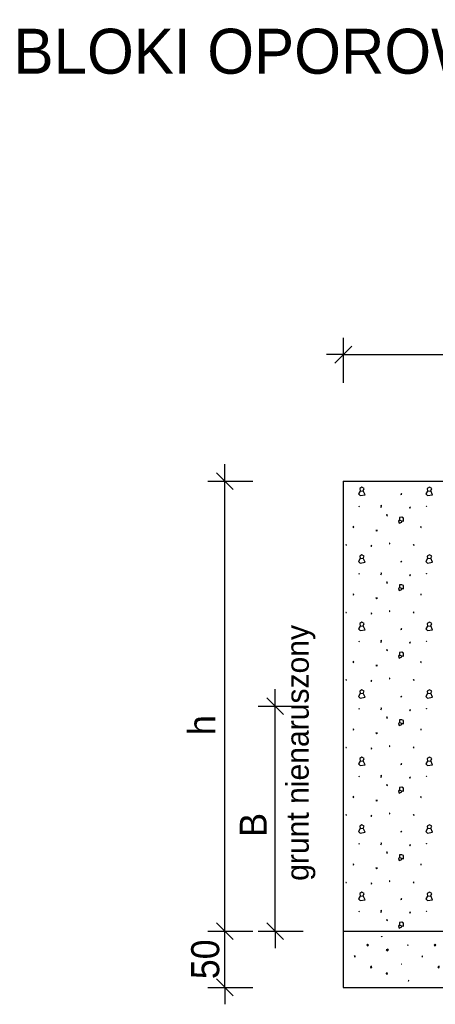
# Model space of a CAD drawing. Extents: x -34599 to 125690, y -105249 to 21518.
# Tile 12 of 64: x 58625 to 59550, y -38673 to -36485. Entities that reach past the tile are written whole.
import ezdxf
from ezdxf.enums import TextEntityAlignment as Align

# ---------------------------------------------------------------- set-up
doc = ezdxf.new("R2010")
doc.units = 0
doc.header["$MEASUREMENT"] = 0
doc.layers.add('15', color=7, linetype='CONTINUOUS')
doc.layers.add('_S_EKO_teren', color=251, linetype='CONTINUOUS', lineweight=15)
doc.styles.get("Standard").update_dxf_attribs({"font": '-125'})

# ---------------------------------------------------------------- blocks, each defined once
blk = doc.blocks.new('*X262')
at = {"layer": '15', "color": 8, "linetype": 'Continuous'}
for p, q in [((335.876255, 183.232919), (335.861135, 183.206999)), ((335.861135, 183.206999), (335.876255, 183.192719)), ((335.893355, 183.266039), (335.874575, 183.254999)), ((335.874575, 183.254999), (335.876255, 183.232919)), ((335.876255, 183.232919), (335.904635, 183.235259)), ((335.876255, 183.192719), (335.921195, 183.199799)), ((335.914115, 183.254159), (335.893355, 183.266039)), ((335.904635, 183.235259), (335.914115, 183.254159)), ((335.921195, 183.199799), (335.904635, 183.235259)), ((336.245135, 183.210659), (336.238655, 183.202559)), ((336.238655, 183.202559), (336.248375, 183.205799)), ((336.248375, 183.205799), (336.245135, 183.210659)), ((336.476255, 183.232919), (336.461135, 183.206999)), ((336.461135, 183.206999), (336.476255, 183.192719)), ((336.493355, 183.266039), (336.474575, 183.254999)), ((336.474575, 183.254999), (336.476255, 183.232919)), ((336.476255, 183.232919), (336.504635, 183.235259)), ((336.476255, 183.192719), (336.521195, 183.199799)), ((336.514115, 183.254159), (336.493355, 183.266039)), ((336.504635, 183.235259), (336.514115, 183.254159)), ((336.521195, 183.199799), (336.504635, 183.235259)), ((336.064535, 183.105959), (336.061295, 183.087599)), ((336.067715, 183.099479), (336.064535, 183.105959)), ((335.866775, 183.099059), (335.865155, 183.094199)), ((335.870015, 183.092579), (335.866775, 183.099059)), ((336.061295, 183.087599), (336.067715, 183.099479)), ((336.113975, 183.025199), (336.112355, 183.018779)), ((336.112355, 183.018779), (336.120455, 183.013919)), ((336.120455, 183.013919), (336.113975, 183.025199)), ((336.323855, 183.088199), (336.317435, 183.084959)), ((336.317435, 183.084959), (336.320615, 183.080099)), ((336.320615, 183.080099), (336.323855, 183.088199)), ((336.466775, 183.099059), (336.465155, 183.094199)), ((336.470015, 183.092579), (336.466775, 183.099059)), ((336.228575, 182.974559), (336.217355, 182.966639)), ((336.217355, 182.966639), (336.223355, 182.948219)), ((336.223355, 182.948219), (336.246515, 182.957639)), ((336.248075, 183.000299), (336.226775, 182.997899)), ((336.226775, 182.997899), (336.228575, 182.974559)), ((336.228575, 182.974559), (336.262355, 182.964179)), ((336.246515, 182.957639), (336.245015, 182.969519)), ((336.263855, 182.991959), (336.248075, 183.000299)), ((336.262355, 182.964179), (336.263855, 182.991959)), ((335.819495, 182.917319), (335.812655, 182.912519)), ((335.812655, 182.912519), (335.819135, 182.909279)), ((335.819135, 182.909279), (335.819495, 182.917319)), ((336.030875, 182.881559), (336.017675, 182.883119)), ((336.017675, 182.883119), (336.024155, 182.878319)), ((336.024155, 182.878319), (336.030875, 182.881559)), ((336.419495, 182.917319), (336.412655, 182.912519)), ((336.412655, 182.912519), (336.419135, 182.909279)), ((336.419135, 182.909279), (336.419495, 182.917319)), ((335.753195, 182.757419), (335.748335, 182.754179)), ((335.748335, 182.754179), (335.756375, 182.752559)), ((335.756375, 182.752559), (335.753195, 182.757419)), ((336.139835, 182.769119), (336.134975, 182.765879)), ((336.134975, 182.765879), (336.141455, 182.762639)), ((336.141455, 182.762639), (336.139835, 182.769119)), ((336.353195, 182.757419), (336.348335, 182.754179)), ((336.348335, 182.754179), (336.356375, 182.752559)), ((336.356375, 182.752559), (336.353195, 182.757419)), ((335.893355, 182.666039), (335.874575, 182.654999)), ((335.914115, 182.654159), (335.893355, 182.666039)), ((335.982155, 182.748119), (335.972495, 182.743259)), ((335.972495, 182.743259), (335.977355, 182.741639)), ((335.977355, 182.741639), (335.982155, 182.748119)), ((336.493355, 182.666039), (336.474575, 182.654999)), ((336.514115, 182.654159), (336.493355, 182.666039)), ((335.876255, 182.632919), (335.861135, 182.606999)), ((335.861135, 182.606999), (335.876255, 182.592719)), ((335.874575, 182.654999), (335.876255, 182.632919)), ((335.876255, 182.632919), (335.904635, 182.635259)), ((335.876255, 182.592719), (335.921195, 182.599799)), ((335.904635, 182.635259), (335.914115, 182.654159)), ((335.921195, 182.599799), (335.904635, 182.635259)), ((336.245135, 182.610659), (336.238655, 182.602559)), ((336.238655, 182.602559), (336.248375, 182.605799)), ((336.248375, 182.605799), (336.245135, 182.610659)), ((336.476255, 182.632919), (336.461135, 182.606999)), ((336.461135, 182.606999), (336.476255, 182.592719)), ((336.474575, 182.654999), (336.476255, 182.632919)), ((336.476255, 182.632919), (336.504635, 182.635259)), ((336.476255, 182.592719), (336.521195, 182.599799)), ((336.504635, 182.635259), (336.514115, 182.654159)), ((336.521195, 182.599799), (336.504635, 182.635259)), ((335.866775, 182.499059), (335.865155, 182.494199)), ((335.870015, 182.492579), (335.866775, 182.499059)), ((336.064535, 182.505959), (336.061295, 182.487599)), ((336.061295, 182.487599), (336.067715, 182.499479)), ((336.067715, 182.499479), (336.064535, 182.505959)), ((336.323855, 182.488199), (336.317435, 182.484959)), ((336.320615, 182.480099), (336.323855, 182.488199)), ((336.466775, 182.499059), (336.465155, 182.494199)), ((336.470015, 182.492579), (336.466775, 182.499059)), ((336.113975, 182.425199), (336.112355, 182.418779)), ((336.112355, 182.418779), (336.120455, 182.413919)), ((336.120455, 182.413919), (336.113975, 182.425199)), ((336.248075, 182.400299), (336.226775, 182.397899)), ((336.263855, 182.391959), (336.248075, 182.400299)), ((336.317435, 182.484959), (336.320615, 182.480099)), ((335.819495, 182.317319), (335.812655, 182.312519)), ((335.812655, 182.312519), (335.819135, 182.309279)), ((335.819135, 182.309279), (335.819495, 182.317319)), ((336.228575, 182.374559), (336.217355, 182.366639)), ((336.217355, 182.366639), (336.223355, 182.348219)), ((336.223355, 182.348219), (336.246515, 182.357639)), ((336.226775, 182.397899), (336.228575, 182.374559)), ((336.228575, 182.374559), (336.262355, 182.364179)), ((336.246515, 182.357639), (336.245015, 182.369519)), ((336.262355, 182.364179), (336.263855, 182.391959)), ((336.419495, 182.317319), (336.412655, 182.312519)), ((336.412655, 182.312519), (336.419135, 182.309279)), ((336.419135, 182.309279), (336.419495, 182.317319)), ((336.030875, 182.281559), (336.017675, 182.283119)), ((336.017675, 182.283119), (336.024155, 182.278319)), ((336.024155, 182.278319), (336.030875, 182.281559)), ((335.753195, 182.157419), (335.748335, 182.154179)), ((335.748335, 182.154179), (335.756375, 182.152559)), ((335.756375, 182.152559), (335.753195, 182.157419)), ((335.982155, 182.148119), (335.972495, 182.143259)), ((335.972495, 182.143259), (335.977355, 182.141639)), ((335.977355, 182.141639), (335.982155, 182.148119)), ((336.139835, 182.169119), (336.134975, 182.165879)), ((336.134975, 182.165879), (336.141455, 182.162639)), ((336.141455, 182.162639), (336.139835, 182.169119)), ((336.353195, 182.157419), (336.348335, 182.154179)), ((336.348335, 182.154179), (336.356375, 182.152559)), ((336.356375, 182.152559), (336.353195, 182.157419)), ((335.893355, 182.066039), (335.874575, 182.054999)), ((335.874575, 182.054999), (335.876255, 182.032919)), ((335.914115, 182.054159), (335.893355, 182.066039)), ((335.904635, 182.035259), (335.914115, 182.054159)), ((336.493355, 182.066039), (336.474575, 182.054999)), ((336.474575, 182.054999), (336.476255, 182.032919)), ((336.514115, 182.054159), (336.493355, 182.066039)), ((336.504635, 182.035259), (336.514115, 182.054159)), ((335.876255, 182.032919), (335.861135, 182.006999)), ((335.861135, 182.006999), (335.876255, 181.992719)), ((335.876255, 182.032919), (335.904635, 182.035259)), ((335.876255, 181.992719), (335.921195, 181.999799)), ((335.921195, 181.999799), (335.904635, 182.035259)), ((336.245135, 182.010659), (336.238655, 182.002559)), ((336.238655, 182.002559), (336.248375, 182.005799)), ((336.248375, 182.005799), (336.245135, 182.010659)), ((336.476255, 182.032919), (336.461135, 182.006999)), ((336.461135, 182.006999), (336.476255, 181.992719)), ((336.476255, 182.032919), (336.504635, 182.035259)), ((336.476255, 181.992719), (336.521195, 181.999799)), ((336.521195, 181.999799), (336.504635, 182.035259)), ((335.866775, 181.899059), (335.865155, 181.894199)), ((335.870015, 181.892579), (335.866775, 181.899059)), ((336.064535, 181.905959), (336.061295, 181.887599)), ((336.061295, 181.887599), (336.067715, 181.899479)), ((336.067715, 181.899479), (336.064535, 181.905959)), ((336.323855, 181.888199), (336.317435, 181.884959)), ((336.317435, 181.884959), (336.320615, 181.880099)), ((336.320615, 181.880099), (336.323855, 181.888199)), ((336.466775, 181.899059), (336.465155, 181.894199)), ((336.470015, 181.892579), (336.466775, 181.899059)), ((336.113975, 181.825199), (336.112355, 181.818779)), ((336.112355, 181.818779), (336.120455, 181.813919)), ((336.120455, 181.813919), (336.113975, 181.825199)), ((336.248075, 181.800299), (336.226775, 181.797899)), ((336.226775, 181.797899), (336.228575, 181.774559)), ((336.263855, 181.791959), (336.248075, 181.800299)), ((336.262355, 181.764179), (336.263855, 181.791959)), ((335.819495, 181.717319), (335.812655, 181.712519)), ((335.812655, 181.712519), (335.819135, 181.709279)), ((335.819135, 181.709279), (335.819495, 181.717319)), ((336.228575, 181.774559), (336.217355, 181.766639)), ((336.217355, 181.766639), (336.223355, 181.748219)), ((336.223355, 181.748219), (336.246515, 181.757639)), ((336.228575, 181.774559), (336.262355, 181.764179)), ((336.246515, 181.757639), (336.245015, 181.769519)), ((336.419495, 181.717319), (336.412655, 181.712519)), ((336.412655, 181.712519), (336.419135, 181.709279)), ((336.419135, 181.709279), (336.419495, 181.717319)), ((336.030875, 181.681559), (336.017675, 181.683119)), ((336.017675, 181.683119), (336.024155, 181.678319)), ((336.024155, 181.678319), (336.030875, 181.681559)), ((335.753195, 181.557419), (335.748335, 181.554179)), ((335.748335, 181.554179), (335.756375, 181.552559)), ((335.756375, 181.552559), (335.753195, 181.557419)), ((335.982155, 181.548119), (335.972495, 181.543259)), ((335.972495, 181.543259), (335.977355, 181.541639)), ((335.977355, 181.541639), (335.982155, 181.548119)), ((336.139835, 181.569119), (336.134975, 181.565879)), ((336.134975, 181.565879), (336.141455, 181.562639)), ((336.141455, 181.562639), (336.139835, 181.569119)), ((336.353195, 181.557419), (336.348335, 181.554179)), ((336.348335, 181.554179), (336.356375, 181.552559)), ((336.356375, 181.552559), (336.353195, 181.557419)), ((335.893355, 181.466039), (335.874575, 181.454999)), ((335.874575, 181.454999), (335.876255, 181.432919)), ((335.914115, 181.454159), (335.893355, 181.466039)), ((335.904635, 181.435259), (335.914115, 181.454159)), ((336.493355, 181.466039), (336.474575, 181.454999)), ((336.474575, 181.454999), (336.476255, 181.432919)), ((336.514115, 181.454159), (336.493355, 181.466039)), ((336.504635, 181.435259), (336.514115, 181.454159)), ((335.876255, 181.432919), (335.861135, 181.406999)), ((335.861135, 181.406999), (335.876255, 181.392719)), ((335.876255, 181.432919), (335.904635, 181.435259)), ((335.876255, 181.392719), (335.921195, 181.399799)), ((335.921195, 181.399799), (335.904635, 181.435259)), ((336.245135, 181.410659), (336.238655, 181.402559)), ((336.238655, 181.402559), (336.248375, 181.405799)), ((336.248375, 181.405799), (336.245135, 181.410659)), ((336.476255, 181.432919), (336.461135, 181.406999)), ((336.461135, 181.406999), (336.476255, 181.392719)), ((336.476255, 181.432919), (336.504635, 181.435259)), ((336.476255, 181.392719), (336.521195, 181.399799)), ((336.521195, 181.399799), (336.504635, 181.435259)), ((335.866775, 181.299059), (335.865155, 181.294199)), ((335.870015, 181.292579), (335.866775, 181.299059)), ((336.064535, 181.305959), (336.061295, 181.287599)), ((336.061295, 181.287599), (336.067715, 181.299479)), ((336.067715, 181.299479), (336.064535, 181.305959)), ((336.323855, 181.288199), (336.317435, 181.284959)), ((336.317435, 181.284959), (336.320615, 181.280099)), ((336.320615, 181.280099), (336.323855, 181.288199)), ((336.466775, 181.299059), (336.465155, 181.294199)), ((336.470015, 181.292579), (336.466775, 181.299059)), ((336.113975, 181.225199), (336.112355, 181.218779)), ((336.112355, 181.218779), (336.120455, 181.213919)), ((336.120455, 181.213919), (336.113975, 181.225199)), ((336.228575, 181.174559), (336.217355, 181.166639)), ((336.248075, 181.200299), (336.226775, 181.197899)), ((336.226775, 181.197899), (336.228575, 181.174559)), ((336.228575, 181.174559), (336.262355, 181.164179)), ((336.263855, 181.191959), (336.248075, 181.200299)), ((336.262355, 181.164179), (336.263855, 181.191959)), ((335.819495, 181.117319), (335.812655, 181.112519)), ((335.812655, 181.112519), (335.819135, 181.109279)), ((335.819135, 181.109279), (335.819495, 181.117319)), ((336.217355, 181.166639), (336.223355, 181.148219)), ((336.223355, 181.148219), (336.246515, 181.157639)), ((336.246515, 181.157639), (336.245015, 181.169519)), ((336.419495, 181.117319), (336.412655, 181.112519)), ((336.412655, 181.112519), (336.419135, 181.109279)), ((336.419135, 181.109279), (336.419495, 181.117319)), ((336.030875, 181.081559), (336.017675, 181.083119)), ((336.017675, 181.083119), (336.024155, 181.078319)), ((336.024155, 181.078319), (336.030875, 181.081559)), ((335.753195, 180.957419), (335.748335, 180.954179)), ((335.748335, 180.954179), (335.756375, 180.952559)), ((335.756375, 180.952559), (335.753195, 180.957419)), ((335.982155, 180.948119), (335.972495, 180.943259)), ((335.972495, 180.943259), (335.977355, 180.941639)), ((335.977355, 180.941639), (335.982155, 180.948119)), ((336.139835, 180.969119), (336.134975, 180.965879)), ((336.134975, 180.965879), (336.141455, 180.962639)), ((336.141455, 180.962639), (336.139835, 180.969119)), ((336.353195, 180.957419), (336.348335, 180.954179)), ((336.348335, 180.954179), (336.356375, 180.952559)), ((336.356375, 180.952559), (336.353195, 180.957419)), ((335.876255, 180.832919), (335.861135, 180.806999)), ((335.893355, 180.866039), (335.874575, 180.854999)), ((335.874575, 180.854999), (335.876255, 180.832919)), ((335.876255, 180.832919), (335.904635, 180.835259)), ((335.914115, 180.854159), (335.893355, 180.866039)), ((335.904635, 180.835259), (335.914115, 180.854159)), ((335.921195, 180.799799), (335.904635, 180.835259)), ((336.476255, 180.832919), (336.461135, 180.806999)), ((336.493355, 180.866039), (336.474575, 180.854999)), ((336.474575, 180.854999), (336.476255, 180.832919)), ((336.476255, 180.832919), (336.504635, 180.835259)), ((336.514115, 180.854159), (336.493355, 180.866039)), ((336.504635, 180.835259), (336.514115, 180.854159)), ((336.521195, 180.799799), (336.504635, 180.835259)), ((335.861135, 180.806999), (335.876255, 180.792719)), ((335.876255, 180.792719), (335.921195, 180.799799)), ((336.245135, 180.810659), (336.238655, 180.802559)), ((336.238655, 180.802559), (336.248375, 180.805799)), ((336.248375, 180.805799), (336.245135, 180.810659)), ((336.461135, 180.806999), (336.476255, 180.792719)), ((336.476255, 180.792719), (336.521195, 180.799799)), ((335.866775, 180.699059), (335.865155, 180.694199)), ((335.870015, 180.692579), (335.866775, 180.699059)), ((336.064535, 180.705959), (336.061295, 180.687599)), ((336.061295, 180.687599), (336.067715, 180.699479)), ((336.067715, 180.699479), (336.064535, 180.705959)), ((336.323855, 180.688199), (336.317435, 180.684959)), ((336.317435, 180.684959), (336.320615, 180.680099)), ((336.320615, 180.680099), (336.323855, 180.688199)), ((336.466775, 180.699059), (336.465155, 180.694199)), ((336.470015, 180.692579), (336.466775, 180.699059)), ((336.113975, 180.625199), (336.112355, 180.618779)), ((336.112355, 180.618779), (336.120455, 180.613919)), ((336.120455, 180.613919), (336.113975, 180.625199)), ((336.228575, 180.574559), (336.217355, 180.566639)), ((336.217355, 180.566639), (336.223355, 180.548219)), ((336.248075, 180.600299), (336.226775, 180.597899)), ((336.226775, 180.597899), (336.228575, 180.574559)), ((336.228575, 180.574559), (336.262355, 180.564179)), ((336.246515, 180.557639), (336.245015, 180.569519)), ((336.263855, 180.591959), (336.248075, 180.600299)), ((336.262355, 180.564179), (336.263855, 180.591959)), ((335.819495, 180.517319), (335.812655, 180.512519)), ((335.812655, 180.512519), (335.819135, 180.509279)), ((335.819135, 180.509279), (335.819495, 180.517319)), ((336.030875, 180.481559), (336.017675, 180.483119)), ((336.017675, 180.483119), (336.024155, 180.478319)), ((336.024155, 180.478319), (336.030875, 180.481559)), ((336.223355, 180.548219), (336.246515, 180.557639)), ((336.419495, 180.517319), (336.412655, 180.512519)), ((336.412655, 180.512519), (336.419135, 180.509279)), ((336.419135, 180.509279), (336.419495, 180.517319)), ((335.753195, 180.357419), (335.748335, 180.354179)), ((335.748335, 180.354179), (335.756375, 180.352559)), ((335.756375, 180.352559), (335.753195, 180.357419)), ((335.982155, 180.348119), (335.972495, 180.343259)), ((335.972495, 180.343259), (335.977355, 180.341639)), ((335.977355, 180.341639), (335.982155, 180.348119)), ((336.139835, 180.369119), (336.134975, 180.365879)), ((336.134975, 180.365879), (336.141455, 180.362639)), ((336.141455, 180.362639), (336.139835, 180.369119)), ((336.353195, 180.357419), (336.348335, 180.354179)), ((336.348335, 180.354179), (336.356375, 180.352559)), ((336.356375, 180.352559), (336.353195, 180.357419)), ((335.876255, 180.232919), (335.861135, 180.206999)), ((335.893355, 180.266039), (335.874575, 180.254999)), ((335.874575, 180.254999), (335.876255, 180.232919)), ((335.876255, 180.232919), (335.904635, 180.235259)), ((335.914115, 180.254159), (335.893355, 180.266039)), ((335.904635, 180.235259), (335.914115, 180.254159)), ((335.921195, 180.199799), (335.904635, 180.235259)), ((336.476255, 180.232919), (336.461135, 180.206999)), ((336.493355, 180.266039), (336.474575, 180.254999)), ((336.474575, 180.254999), (336.476255, 180.232919)), ((336.476255, 180.232919), (336.504635, 180.235259)), ((336.514115, 180.254159), (336.493355, 180.266039)), ((336.504635, 180.235259), (336.514115, 180.254159)), ((336.521195, 180.199799), (336.504635, 180.235259)), ((335.861135, 180.206999), (335.876255, 180.192719)), ((335.876255, 180.192719), (335.921195, 180.199799)), ((336.245135, 180.210659), (336.238655, 180.202559)), ((336.238655, 180.202559), (336.248375, 180.205799)), ((336.248375, 180.205799), (336.245135, 180.210659)), ((336.461135, 180.206999), (336.476255, 180.192719)), ((336.476255, 180.192719), (336.521195, 180.199799)), ((335.866775, 180.099059), (335.865155, 180.094199)), ((335.870015, 180.092579), (335.866775, 180.099059)), ((336.064535, 180.105959), (336.061295, 180.087599)), ((336.061295, 180.087599), (336.067715, 180.099479)), ((336.067715, 180.099479), (336.064535, 180.105959)), ((336.323855, 180.088199), (336.317435, 180.084959)), ((336.317435, 180.084959), (336.320615, 180.080099)), ((336.320615, 180.080099), (336.323855, 180.088199)), ((336.466775, 180.099059), (336.465155, 180.094199)), ((336.470015, 180.092579), (336.466775, 180.099059)), ((336.113975, 180.025199), (336.112355, 180.018779)), ((336.112355, 180.018779), (336.120455, 180.013919)), ((336.120455, 180.013919), (336.113975, 180.025199)), ((336.228575, 179.974559), (336.217355, 179.966639)), ((336.217355, 179.966639), (336.223355, 179.948219)), ((336.223355, 179.948219), (336.246515, 179.957639)), ((336.248075, 180.000299), (336.226775, 179.997899)), ((336.226775, 179.997899), (336.228575, 179.974559)), ((336.228575, 179.974559), (336.262355, 179.964179)), ((336.246515, 179.957639), (336.245015, 179.969519)), ((336.263855, 179.991959), (336.248075, 180.000299)), ((336.262355, 179.964179), (336.263855, 179.991959)), ((335.819495, 179.917319), (335.812655, 179.912519)), ((335.812655, 179.912519), (335.819135, 179.909279)), ((335.819135, 179.909279), (335.819495, 179.917319)), ((336.030875, 179.881559), (336.017675, 179.883119)), ((336.017675, 179.883119), (336.024155, 179.878319)), ((336.024155, 179.878319), (336.030875, 179.881559)), ((336.419495, 179.917319), (336.412655, 179.912519)), ((336.412655, 179.912519), (336.419135, 179.909279)), ((336.419135, 179.909279), (336.419495, 179.917319)), ((335.753195, 179.757419), (335.748335, 179.754179)), ((335.748335, 179.754179), (335.756375, 179.752559)), ((335.756375, 179.752559), (335.753195, 179.757419)), ((335.982155, 179.748119), (335.972495, 179.743259)), ((335.972495, 179.743259), (335.977355, 179.741639)), ((335.977355, 179.741639), (335.982155, 179.748119)), ((336.139835, 179.769119), (336.134975, 179.765879)), ((336.134975, 179.765879), (336.141455, 179.762639)), ((336.141455, 179.762639), (336.139835, 179.769119)), ((336.353195, 179.757419), (336.348335, 179.754179)), ((336.348335, 179.754179), (336.356375, 179.752559)), ((336.356375, 179.752559), (336.353195, 179.757419)), ((335.876255, 179.632919), (335.861135, 179.606999)), ((335.861135, 179.606999), (335.876255, 179.592719)), ((335.893355, 179.666039), (335.874575, 179.654999)), ((335.874575, 179.654999), (335.876255, 179.632919)), ((335.876255, 179.632919), (335.904635, 179.635259)), ((335.876255, 179.592719), (335.921195, 179.599799)), ((335.914115, 179.654159), (335.893355, 179.666039)), ((335.904635, 179.635259), (335.914115, 179.654159)), ((335.921195, 179.599799), (335.904635, 179.635259)), ((336.245135, 179.610659), (336.238655, 179.602559)), ((336.238655, 179.602559), (336.248375, 179.605799)), ((336.248375, 179.605799), (336.245135, 179.610659)), ((336.476255, 179.632919), (336.461135, 179.606999)), ((336.461135, 179.606999), (336.476255, 179.592719)), ((336.493355, 179.666039), (336.474575, 179.654999)), ((336.474575, 179.654999), (336.476255, 179.632919)), ((336.476255, 179.632919), (336.504635, 179.635259)), ((336.476255, 179.592719), (336.521195, 179.599799)), ((336.514115, 179.654159), (336.493355, 179.666039)), ((336.504635, 179.635259), (336.514115, 179.654159)), ((336.521195, 179.599799), (336.504635, 179.635259)), ((335.866775, 179.499059), (335.865155, 179.494199)), ((335.870015, 179.492579), (335.866775, 179.499059)), ((336.064535, 179.505959), (336.061295, 179.487599)), ((336.061295, 179.487599), (336.067715, 179.499479)), ((336.067715, 179.499479), (336.064535, 179.505959)), ((336.113975, 179.425199), (336.112355, 179.418779)), ((336.120455, 179.413919), (336.113975, 179.425199)), ((336.323855, 179.488199), (336.317435, 179.484959)), ((336.317435, 179.484959), (336.320615, 179.480099)), ((336.320615, 179.480099), (336.323855, 179.488199)), ((336.466775, 179.499059), (336.465155, 179.494199)), ((336.470015, 179.492579), (336.466775, 179.499059)), ((336.112355, 179.418779), (336.120455, 179.413919)), ((336.228575, 179.374559), (336.217355, 179.366639)), ((336.217355, 179.366639), (336.223355, 179.348219)), ((336.223355, 179.348219), (336.246515, 179.357639)), ((336.248075, 179.400299), (336.226775, 179.397899)), ((336.226775, 179.397899), (336.228575, 179.374559)), ((336.228575, 179.374559), (336.262355, 179.364179)), ((336.246515, 179.357639), (336.245015, 179.369519)), ((336.263855, 179.391959), (336.248075, 179.400299)), ((336.262355, 179.364179), (336.263855, 179.391959))]:
    blk.add_line(p, q, dxfattribs=at)
blk = doc.blocks.new('*X263')
at = {"layer": '15', "color": 8, "linetype": 'Continuous'}
for p, q in [((336.067535, 179.269519), (336.069755, 179.275039)), ((336.070835, 179.271739), (336.067535, 179.269519)), ((336.069755, 179.275039), (336.070835, 179.271739)), ((336.667535, 179.269519), (336.669755, 179.275039)), ((336.670835, 179.271739), (336.667535, 179.269519)), ((336.669755, 179.275039), (336.670835, 179.271739)), ((337.267535, 179.269519), (337.269755, 179.275039)), ((337.270835, 179.271739), (337.267535, 179.269519)), ((337.269755, 179.275039), (337.270835, 179.271739)), ((337.867535, 179.269519), (337.869755, 179.275039)), ((337.870835, 179.271739), (337.867535, 179.269519)), ((337.869755, 179.275039), (337.870835, 179.271739)), ((338.467535, 179.269519), (338.469755, 179.275039)), ((338.470835, 179.271739), (338.467535, 179.269519)), ((338.469755, 179.275039), (338.470835, 179.271739)), ((339.067535, 179.269519), (339.069755, 179.275039)), ((339.070835, 179.271739), (339.067535, 179.269519)), ((339.069755, 179.275039), (339.070835, 179.271739)), ((335.943755, 179.204659), (335.937095, 179.194759)), ((335.937095, 179.194759), (335.943755, 179.189239)), ((335.950355, 179.196919), (335.943755, 179.204659)), ((335.943755, 179.189239), (335.950355, 179.196919)), ((336.304595, 179.195599), (336.297935, 179.195239)), ((336.297935, 179.195239), (336.300155, 179.193019)), ((336.300155, 179.193019), (336.304595, 179.195599)), ((336.543755, 179.204659), (336.537095, 179.194759)), ((336.537095, 179.194759), (336.543755, 179.189239)), ((336.550355, 179.196919), (336.543755, 179.204659)), ((336.543755, 179.189239), (336.550355, 179.196919)), ((336.904595, 179.195599), (336.897935, 179.195239)), ((336.897935, 179.195239), (336.900155, 179.193019)), ((336.900155, 179.193019), (336.904595, 179.195599)), ((337.143755, 179.204659), (337.137095, 179.194759)), ((337.137095, 179.194759), (337.143755, 179.189239)), ((337.150355, 179.196919), (337.143755, 179.204659)), ((337.143755, 179.189239), (337.150355, 179.196919)), ((337.504595, 179.195599), (337.497935, 179.195239)), ((337.497935, 179.195239), (337.500155, 179.193019)), ((337.500155, 179.193019), (337.504595, 179.195599)), ((337.743755, 179.204659), (337.737095, 179.194759)), ((337.737095, 179.194759), (337.743755, 179.189239)), ((337.750355, 179.196919), (337.743755, 179.204659)), ((337.743755, 179.189239), (337.750355, 179.196919)), ((338.104595, 179.195599), (338.097935, 179.195239)), ((338.097935, 179.195239), (338.100155, 179.193019)), ((338.100155, 179.193019), (338.104595, 179.195599)), ((338.343755, 179.204659), (338.337095, 179.194759)), ((338.337095, 179.194759), (338.343755, 179.189239)), ((338.350355, 179.196919), (338.343755, 179.204659)), ((338.343755, 179.189239), (338.350355, 179.196919)), ((338.704595, 179.195599), (338.697935, 179.195239)), ((338.697935, 179.195239), (338.700155, 179.193019)), ((338.700155, 179.193019), (338.704595, 179.195599)), ((338.943755, 179.204659), (338.937095, 179.194759)), ((338.937095, 179.194759), (338.943755, 179.189239)), ((338.950355, 179.196919), (338.943755, 179.204659)), ((338.943755, 179.189239), (338.950355, 179.196919)), ((335.831375, 179.099899), (335.825195, 179.096779)), ((335.825195, 179.096779), (335.832935, 179.093719)), ((335.832935, 179.093719), (335.831375, 179.099899)), ((336.122795, 179.160019), (336.109595, 179.155639)), ((336.109595, 179.155639), (336.116195, 179.146819)), ((336.116195, 179.146819), (336.128315, 179.151199)), ((336.128315, 179.151199), (336.122795, 179.160019)), ((336.431375, 179.099899), (336.425195, 179.096779)), ((336.425195, 179.096779), (336.432935, 179.093719)), ((336.432935, 179.093719), (336.431375, 179.099899)), ((336.722795, 179.160019), (336.709595, 179.155639)), ((336.709595, 179.155639), (336.716195, 179.146819)), ((336.716195, 179.146819), (336.728315, 179.151199)), ((336.728315, 179.151199), (336.722795, 179.160019)), ((337.031375, 179.099899), (337.025195, 179.096779)), ((337.025195, 179.096779), (337.032935, 179.093719)), ((337.032935, 179.093719), (337.031375, 179.099899)), ((337.322795, 179.160019), (337.309595, 179.155639)), ((337.309595, 179.155639), (337.316195, 179.146819)), ((337.316195, 179.146819), (337.328315, 179.151199)), ((337.328315, 179.151199), (337.322795, 179.160019)), ((337.631375, 179.099899), (337.625195, 179.096779)), ((337.625195, 179.096779), (337.632935, 179.093719)), ((337.632935, 179.093719), (337.631375, 179.099899)), ((337.922795, 179.160019), (337.909595, 179.155639)), ((337.909595, 179.155639), (337.916195, 179.146819)), ((337.916195, 179.146819), (337.928315, 179.151199)), ((337.928315, 179.151199), (337.922795, 179.160019)), ((338.231375, 179.099899), (338.225195, 179.096779)), ((338.225195, 179.096779), (338.232935, 179.093719)), ((338.232935, 179.093719), (338.231375, 179.099899)), ((338.522795, 179.160019), (338.509595, 179.155639)), ((338.509595, 179.155639), (338.516195, 179.146819)), ((338.516195, 179.146819), (338.528315, 179.151199)), ((338.528315, 179.151199), (338.522795, 179.160019)), ((338.831375, 179.099899), (338.825195, 179.096779)), ((338.825195, 179.096779), (338.832935, 179.093719)), ((338.832935, 179.093719), (338.831375, 179.099899)), ((339.122795, 179.160019), (339.109595, 179.155639)), ((339.109595, 179.155639), (339.116195, 179.146819)), ((339.116195, 179.146819), (339.128315, 179.151199)), ((339.128315, 179.151199), (339.122795, 179.160019)), ((335.978675, 179.008519), (335.968775, 179.004139)), ((335.968775, 179.004139), (335.973155, 178.993099)), ((335.973155, 178.993099), (335.980895, 178.998619)), ((335.980895, 178.998619), (335.978675, 179.008519)), ((336.243815, 179.026939), (336.240575, 179.026759)), ((336.240575, 179.026759), (336.243875, 179.026639)), ((336.243875, 179.026639), (336.243815, 179.026939)), ((336.578675, 179.008519), (336.568775, 179.004139)), ((336.568775, 179.004139), (336.573155, 178.993099)), ((336.573155, 178.993099), (336.580895, 178.998619)), ((336.580895, 178.998619), (336.578675, 179.008519)), ((336.843815, 179.026939), (336.840575, 179.026759)), ((336.840575, 179.026759), (336.843875, 179.026639)), ((336.843875, 179.026639), (336.843815, 179.026939)), ((337.178675, 179.008519), (337.168775, 179.004139)), ((337.168775, 179.004139), (337.173155, 178.993099)), ((337.173155, 178.993099), (337.180895, 178.998619)), ((337.180895, 178.998619), (337.178675, 179.008519)), ((337.443815, 179.026939), (337.440575, 179.026759)), ((337.440575, 179.026759), (337.443875, 179.026639)), ((337.443875, 179.026639), (337.443815, 179.026939)), ((337.778675, 179.008519), (337.768775, 179.004139)), ((337.768775, 179.004139), (337.773155, 178.993099)), ((337.773155, 178.993099), (337.780895, 178.998619)), ((337.780895, 178.998619), (337.778675, 179.008519)), ((338.043815, 179.026939), (338.040575, 179.026759)), ((338.040575, 179.026759), (338.043875, 179.026639)), ((338.043875, 179.026639), (338.043815, 179.026939)), ((338.378675, 179.008519), (338.368775, 179.004139)), ((338.368775, 179.004139), (338.373155, 178.993099)), ((338.373155, 178.993099), (338.380895, 178.998619)), ((338.380895, 178.998619), (338.378675, 179.008519)), ((338.643815, 179.026939), (338.640575, 179.026759)), ((338.640575, 179.026759), (338.643875, 179.026639)), ((338.643875, 179.026639), (338.643815, 179.026939)), ((338.978675, 179.008519), (338.968775, 179.004139)), ((338.968775, 179.004139), (338.973155, 178.993099)), ((338.973155, 178.993099), (338.980895, 178.998619)), ((338.980895, 178.998619), (338.978675, 179.008519)), ((336.120455, 178.946539), (336.108335, 178.947679)), ((336.108335, 178.947679), (336.109415, 178.942159)), ((336.109415, 178.942159), (336.116075, 178.937719)), ((336.116075, 178.937719), (336.120455, 178.946539)), ((336.720455, 178.946539), (336.708335, 178.947679)), ((336.708335, 178.947679), (336.709415, 178.942159)), ((336.709415, 178.942159), (336.716075, 178.937719)), ((336.716075, 178.937719), (336.720455, 178.946539)), ((337.320455, 178.946539), (337.308335, 178.947679)), ((337.308335, 178.947679), (337.309415, 178.942159)), ((337.309415, 178.942159), (337.316075, 178.937719)), ((337.316075, 178.937719), (337.320455, 178.946539)), ((337.920455, 178.946539), (337.908335, 178.947679)), ((337.908335, 178.947679), (337.909415, 178.942159)), ((337.909415, 178.942159), (337.916075, 178.937719)), ((337.916075, 178.937719), (337.920455, 178.946539)), ((338.520455, 178.946539), (338.508335, 178.947679)), ((338.508335, 178.947679), (338.509415, 178.942159)), ((338.509415, 178.942159), (338.516075, 178.937719)), ((338.516075, 178.937719), (338.520455, 178.946539)), ((339.120455, 178.946539), (339.108335, 178.947679)), ((339.108335, 178.947679), (339.109415, 178.942159)), ((339.109415, 178.942159), (339.116075, 178.937719)), ((339.116075, 178.937719), (339.120455, 178.946539)), ((336.310835, 178.881439), (336.302915, 178.878319)), ((336.302915, 178.878319), (336.306095, 178.876759)), ((336.306095, 178.876759), (336.310835, 178.881439)), ((336.910835, 178.881439), (336.902915, 178.878319)), ((336.902915, 178.878319), (336.906095, 178.876759)), ((336.906095, 178.876759), (336.910835, 178.881439)), ((337.510835, 178.881439), (337.502915, 178.878319)), ((337.502915, 178.878319), (337.506095, 178.876759)), ((337.506095, 178.876759), (337.510835, 178.881439)), ((338.110835, 178.881439), (338.102915, 178.878319)), ((338.102915, 178.878319), (338.106095, 178.876759)), ((338.106095, 178.876759), (338.110835, 178.881439)), ((338.710835, 178.881439), (338.702915, 178.878319)), ((338.702915, 178.878319), (338.706095, 178.876759)), ((338.706095, 178.876759), (338.710835, 178.881439))]:
    blk.add_line(p, q, dxfattribs=at)

msp = doc.modelspace()

# ---------------------------------------------------------------- linework, layer by layer
at = {"layer": '15', "color": 7, "linetype": 'Continuous'}
for p, q in [((59344.84679, -37192.18704), (59344.84679, -37292.18704)), ((59326.09679, -37248.43704), (59363.59679, -37210.93704)), ((59344.84679, -37229.68704), (59307.34679, -37229.68704)), ((59344.84679, -37229.68704), (60326.02079, -37229.68704)), ((59081.55179, -37510.95779), (59081.55179, -37473.45779)), ((59100.30179, -37529.70779), (59062.80179, -37492.20779)), ((59044.05179, -37510.95779), (59144.05179, -37510.95779)), ((59081.55179, -38635.95779), (59081.55179, -37510.95779)), ((59193.29429, -38010.95779), (59193.29429, -37973.45779)), ((59212.04429, -38029.70779), (59174.54429, -37992.20779)), ((59155.79429, -38010.95779), (59255.79429, -38010.95779)), ((59193.29429, -38510.95779), (59193.29429, -38010.95779)), ((59100.30179, -38529.70779), (59062.80179, -38492.20779)), ((59212.04429, -38529.70779), (59174.54429, -38492.20779)), ((59044.05179, -38510.95779), (59144.05179, -38510.95779)), ((59155.79429, -38510.95779), (59255.79429, -38510.95779)), ((59193.29429, -38510.95779), (59193.29429, -38548.45779)), ((59100.30179, -38654.70779), (59062.80179, -38617.20779)), ((59044.05179, -38635.95779), (59144.05179, -38635.95779)), ((59081.55179, -38635.95779), (59081.55179, -38673.45779))]:
    msp.add_line(p, q, dxfattribs=at)
at = {"layer": '15', "color": 7}
for p, q in [((59344.84679, -37510.95779), (59344.84679, -38510.95779)), ((59344.84679, -37510.95779), (59969.84679, -37510.95779)), ((59344.84679, -38510.95779), (59969.84679, -38510.95779)), ((59344.84679, -38510.95779), (59344.84679, -38635.95779)), ((59344.84679, -38635.95779), (60219.84679, -38635.95779))]:
    msp.add_line(p, q, dxfattribs=at)

# ---------------------------------------------------------------- block references
at = {"layer": '15', "color": 7, "xscale": 250, "yscale": 250, "zscale": 250}
for name in ['*X262', '*X263']:
    msp.add_blockref(name, (-24586.81821, -83341.04429), dxfattribs=at)

# ---------------------------------------------------------------- texts
at = {"layer": '15', "color": 7, "linetype": 'Continuous'}
for s, height, p in [('grunt nienaruszony', 50, (59268.04104, -38399.10679)), ('h', 60, (59060.09529, -38075.46704)), ('B', 60, (59174.66004, -38301.58154))]:
    msp.add_text(s, height=height, rotation=90, dxfattribs=at).set_placement(p)
at = {"layer": '15', "color": 7, "linetype": 'Continuous', "width": 0.95}
msp.add_text('50', height=62.5, rotation=90, dxfattribs=at).set_placement((59069.05179, -38573.45779), align=Align.CENTER)
at = {"layer": '_S_EKO_teren', "color": 0}
msp.add_text('BLOKI OPOROWE NA ROZGAŁĘZIENIACH', height=100, dxfattribs=at).set_placement((58611.41717, -36605.41771))

doc.saveas('drawing.dxf')
